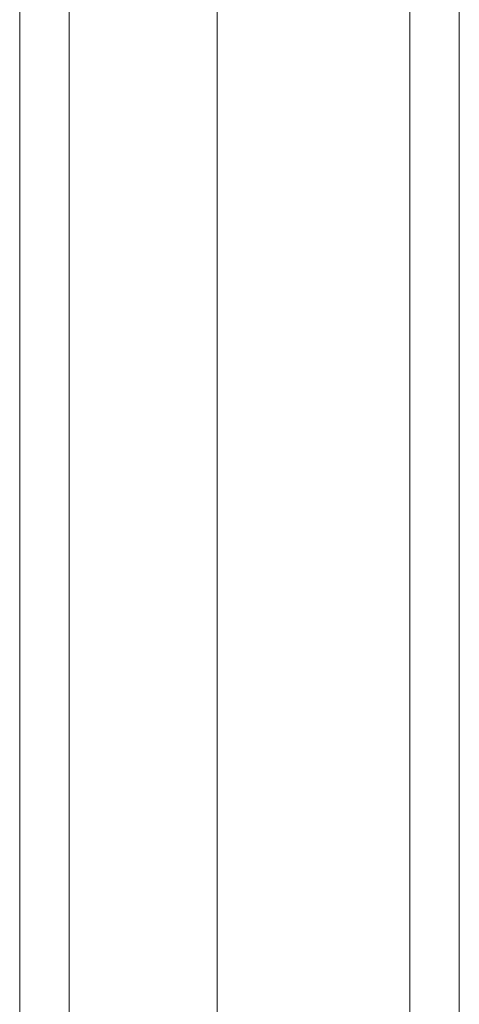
# Model space of a CAD drawing. Header units: inches. Extents: x 3 to 388, y 9 to 244.
# Tile 45 of 53: x 361.11 to 362.5, y 113.26 to 116.38. Entities that reach past the tile are written whole.
import ezdxf

# ---------------------------------------------------------------- set-up
doc = ezdxf.new("R2010")
doc.units = ezdxf.units.IN
doc.header["$LTSCALE"] = 23
doc.header["$MEASUREMENT"] = 0
doc.layers.add('Visible (ANSI)', color=7, linetype='Continuous', lineweight=5)
doc.layers.add('Visible Narrow (ANSI)', color=7, linetype='Continuous', lineweight=5)

msp = doc.modelspace()

# ---------------------------------------------------------------- linework, layer by layer
at = {"layer": 'Visible (ANSI)'}
msp.add_line((361.736, 136.9929), (361.736, 91.8531), dxfattribs=at)
at = {"layer": 'Visible Narrow (ANSI)'}
for p, q in [((361.1105, 91.5975), (361.1105, 136.7081)), ((361.2668, 136.7227), (361.2668, 91.5829)), ((362.3467, 91.8706), (362.3467, 136.2579)), ((362.503, 136.2579), (362.503, 91.8706))]:
    msp.add_line(p, q, dxfattribs=at)

doc.saveas('drawing.dxf')
